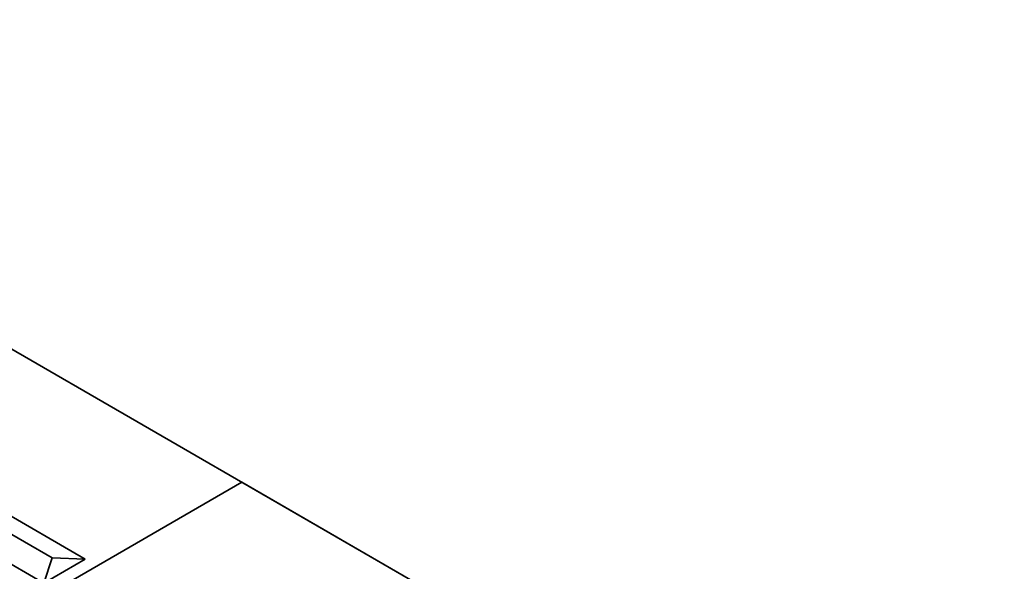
# Model space of a CAD drawing. Header units: millimetres. Extents: x 0 to 420, y 0 to 297.
# Tile 77 of 110: x 299.06 to 304.67, y 123.28 to 126.42. Entities that reach past the tile are written whole.
import ezdxf

# ---------------------------------------------------------------- set-up
doc = ezdxf.new("R2010")
doc.units = ezdxf.units.MM

msp = doc.modelspace()

# ---------------------------------------------------------------- linework, layer by layer
at = {"color": 7, "linetype": 'Continuous', "lineweight": 35}
for p, q in [((295.7701, 126.4152), (301.9832, 122.8285)), ((300.3283, 123.7838), (297.1228, 121.9333)), ((300.3283, 123.7838), (306.6569, 120.1304)), ((298.7525, 123.741), (299.4361, 123.3464)), ((299.2475, 123.3532), (298.7054, 123.6662)), ((298.5168, 123.6049), (299.2004, 123.2103)), ((299.2475, 123.3532), (299.2004, 123.2103)), ((299.4361, 123.3464), (299.2004, 123.2103)), ((299.4361, 123.3464), (299.2475, 123.3532))]:
    msp.add_line(p, q, dxfattribs=at)

doc.saveas('drawing.dxf')
